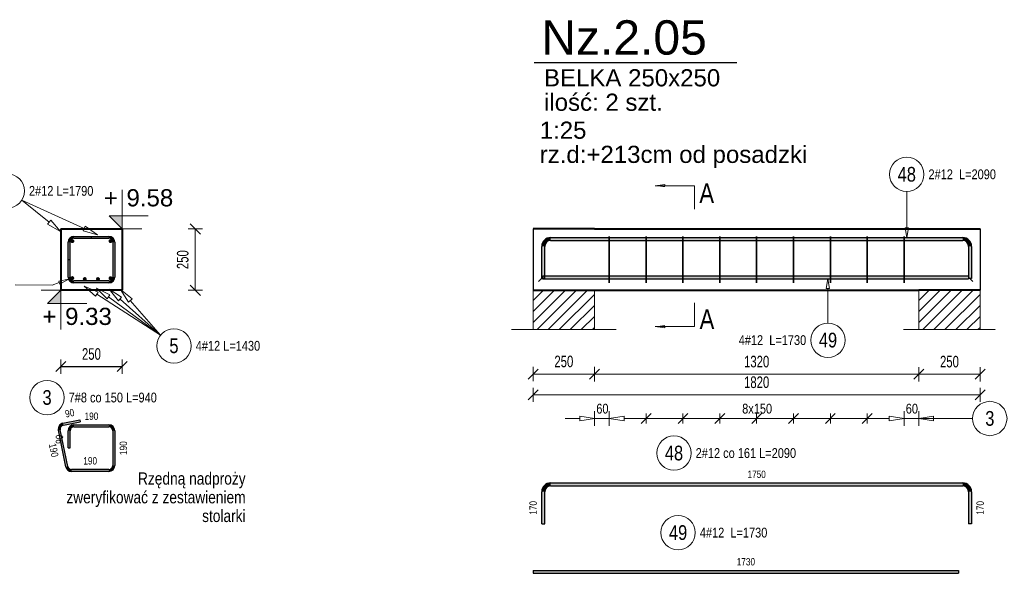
# Model space of a CAD drawing. Extents: x -1906120 to 89837, y -39133 to 303704.
# Tile 28 of 55: x 22008 to 26016, y -10115 to -7859. Entities that reach past the tile are written whole.
import ezdxf
from ezdxf.enums import TextEntityAlignment as Align

# ---------------------------------------------------------------- set-up
doc = ezdxf.new("R2010")
doc.units = 0
doc.header["$LTSCALE"] = 10
doc.header["$MEASUREMENT"] = 0
doc.linetypes.add('HIDDEN', pattern=[0.375, 0.25, -0.125])
for name, color, linetype in [('C_text', 1, 'Continuous'), ('RCAD_kształt pręta', 7, 'Continuous'), ('RCAD_opis kształtu pręta', 7, 'Continuous'), ('RCAD_opis rozkładu', 7, 'Continuous'), ('RCAD_pręt wyrzucony', 130, 'Continuous'), ('RCAD_pręty punktowe', 7, 'Continuous'), ('RCAD_rozkład pręta', 7, 'Continuous'), ('RCAD_symbole graficzne', 7, 'Continuous')]:
    doc.layers.add(name, color=color, linetype=linetype)
for name, color, linetype, lineweight in [('P-Linia1', 3, 'Continuous', 40), ('P-Linia3', 6, 'Continuous', 60), ('P-Linia4', 253, 'Continuous', 5), ('P-Opis', 1, 'Continuous', 18), ('P-Przerywana', 13, 'HIDDEN', 9), ('P-Wymiar', 254, 'Continuous', 9), ('RCAD_deskowanie', 3, 'Continuous', 40)]:
    doc.layers.add(name, color=color, linetype=linetype, lineweight=lineweight)
doc.styles.add('_Fd Opis', font='arial.ttf')
doc.styles.add('_Fdelita opis', font='arial.ttf')
doc.styles.add('ROMANS', font='arial.ttf', dxfattribs={"width": 0.7})
doc.styles.add('style1', font='arial.ttf', dxfattribs={"width": 0.8})
doc.dimstyles.new('A25', dxfattribs={"dimscale": 27, "dimtxt": 1.75, "dimasz": 0.06, "dimexe": 0, "dimexo": 0, "dimgap": 1, "dimtad": 1, "dimdec": 4, "dimrnd": 0.1, "dimdsep": 46, "dimtxsty": 'ROMANS', "dimblk": '[[[[[[[[', "dimcen": 2, "dimdle": 2, "dimse1": 1, "dimse2": 1, "dimclrd": 256, "dimclrt": 1, "dimadec": 0, "dimazin": 0, "dimtfac": 1, "dimtdec": 4, "dimtix": 1, "dimtmove": 2, "dimatfit": 3, "dimldrblk": '[[[[[[[[', "dimfxl": 0, "dimtvp": 0.6, "dimtolj": 1, "dimlwd": -1, "dimarcsym": 0})

# ---------------------------------------------------------------- blocks, each defined once
blk = doc.blocks.new('[[[[[[[[')
at = {"layer": 'P-Wymiar'}
for p, q in [((-12.7, -12.7), (12.7, 12.7)), ((0, 0), (-4.6, 0)), ((0, 18), (0, -18))]:
    blk.add_line(p, q, dxfattribs=at)
blk = doc.blocks.new('*D306')
at = {"layer": 'Defpoints', "color": 0, "transparency": 16777216}
for p in [(22424.8, -8712), (22435.8, -8962), (22722.8, -8962)]:
    blk.add_point(p, dxfattribs=at)
at = {"layer": 'P-Wymiar', "transparency": 16777216}
blk.add_line((22722.8, -8713.6), (22722.8, -8960.3), dxfattribs=at)
at = {"layer": 'P-Wymiar', "transparency": 16777216, "xscale": 1.62, "yscale": 1.62, "zscale": 1.62}
for p, rotation in [((22722.8, -8712), 90), ((22722.8, -8962), 270)]:
    blk.add_blockref('[[[[[[[[', p, dxfattribs=dict(at, rotation=rotation))
at = {"layer": 'P-Wymiar', "color": 1, "transparency": 16777216, "insert": (22671.7, -8837), "char_height": 47.25, "attachment_point": 5, "rotation": 90, "style": 'ROMANS'}
blk.add_mtext('\\A1;250', dxfattribs=at)
blk = doc.blocks.new('*D309')
at = {"transparency": 16777216}
blk.add_line((22176.4, -9272.9), (22423.2, -9272.9), dxfattribs=at)
at = {"layer": 'Defpoints', "color": 0, "transparency": 16777216}
for p in [(22174.8, -9094.5), (22424.8, -9094.5), (22424.8, -9272.9)]:
    blk.add_point(p, dxfattribs=at)
at = {"transparency": 16777216, "xscale": 1.62, "yscale": 1.62, "zscale": 1.62, "rotation": 180}
blk.add_blockref('[[[[[[[[', (22174.8, -9272.9), dxfattribs=at)
at = {"transparency": 16777216, "xscale": 1.62, "yscale": 1.62, "zscale": 1.62}
blk.add_blockref('[[[[[[[[', (22424.8, -9272.9), dxfattribs=at)
at = {"color": 1, "transparency": 16777216, "insert": (22299.8, -9221.8), "char_height": 47.25, "attachment_point": 5, "style": 'ROMANS'}
blk.add_mtext('\\A1;250', dxfattribs=at)
blk = doc.blocks.new('*D310')
at = {"layer": 'Defpoints', "color": 0, "transparency": 16777216}
for p in [(25668.2, -9082.6), (25918.2, -9082.6), (25918.2, -9303.9)]:
    blk.add_point(p, dxfattribs=at)
at = {"layer": 'P-Wymiar', "transparency": 16777216}
blk.add_line((25669.8, -9303.9), (25916.6, -9303.9), dxfattribs=at)
at = {"layer": 'P-Wymiar', "transparency": 16777216, "xscale": 1.62, "yscale": 1.62, "zscale": 1.62, "rotation": 180}
blk.add_blockref('[[[[[[[[', (25668.2, -9303.9), dxfattribs=at)
at = {"layer": 'P-Wymiar', "transparency": 16777216, "xscale": 1.62, "yscale": 1.62, "zscale": 1.62}
blk.add_blockref('[[[[[[[[', (25918.2, -9303.9), dxfattribs=at)
at = {"layer": 'P-Wymiar', "color": 1, "transparency": 16777216, "insert": (25793.2, -9252.8), "char_height": 47.25, "attachment_point": 5, "style": 'ROMANS'}
blk.add_mtext('\\A1;250', dxfattribs=at)
blk = doc.blocks.new('*D311')
at = {"layer": 'Defpoints', "color": 0, "transparency": 16777216}
for p in [(24098.2, -8857), (24348.2, -8857), (24098.2, -9303.2)]:
    blk.add_point(p, dxfattribs=at)
at = {"layer": 'P-Wymiar', "transparency": 16777216}
blk.add_line((24346.6, -9303.2), (24099.8, -9303.2), dxfattribs=at)
at = {"layer": 'P-Wymiar', "transparency": 16777216, "xscale": 1.62, "yscale": 1.62, "zscale": 1.62, "rotation": 180}
blk.add_blockref('[[[[[[[[', (24098.2, -9303.2), dxfattribs=at)
at = {"layer": 'P-Wymiar', "transparency": 16777216, "xscale": 1.62, "yscale": 1.62, "zscale": 1.62}
blk.add_blockref('[[[[[[[[', (24348.2, -9303.2), dxfattribs=at)
at = {"layer": 'P-Wymiar', "color": 1, "transparency": 16777216, "insert": (24223.2, -9252.1), "char_height": 47.25, "attachment_point": 5, "style": 'ROMANS'}
blk.add_mtext('\\A1;250', dxfattribs=at)
blk = doc.blocks.new('*D313')
at = {"layer": 'Defpoints', "color": 0, "transparency": 16777216}
for p in [(24348.2, -8915.7), (25668.2, -8915.7), (25668.2, -9303.9)]:
    blk.add_point(p, dxfattribs=at)
at = {"layer": 'P-Wymiar', "transparency": 16777216}
blk.add_line((24349.8, -9303.9), (25666.6, -9303.9), dxfattribs=at)
at = {"layer": 'P-Wymiar', "transparency": 16777216, "xscale": 1.62, "yscale": 1.62, "zscale": 1.62, "rotation": 180}
blk.add_blockref('[[[[[[[[', (24348.2, -9303.9), dxfattribs=at)
at = {"layer": 'P-Wymiar', "transparency": 16777216, "xscale": 1.62, "yscale": 1.62, "zscale": 1.62}
blk.add_blockref('[[[[[[[[', (25668.2, -9303.9), dxfattribs=at)
at = {"layer": 'P-Wymiar', "color": 1, "transparency": 16777216, "insert": (25008.2, -9252.7), "char_height": 47.25, "attachment_point": 5, "style": 'ROMANS'}
blk.add_mtext('\\A1;1320', dxfattribs=at)
blk = doc.blocks.new('*D314')
at = {"layer": 'Defpoints', "color": 0, "transparency": 16777216}
for p in [(24098.2, -8885.7), (25918.2, -8885.7), (24098.2, -9387.9)]:
    blk.add_point(p, dxfattribs=at)
at = {"layer": 'P-Wymiar', "transparency": 16777216}
blk.add_line((25916.6, -9387.9), (24099.8, -9387.9), dxfattribs=at)
at = {"layer": 'P-Wymiar', "transparency": 16777216, "xscale": 1.62, "yscale": 1.62, "zscale": 1.62, "rotation": 180}
blk.add_blockref('[[[[[[[[', (24098.2, -9387.9), dxfattribs=at)
at = {"layer": 'P-Wymiar', "transparency": 16777216, "xscale": 1.62, "yscale": 1.62, "zscale": 1.62}
blk.add_blockref('[[[[[[[[', (25918.2, -9387.9), dxfattribs=at)
at = {"layer": 'P-Wymiar', "color": 1, "transparency": 16777216, "insert": (25008.2, -9336.8), "char_height": 47.25, "attachment_point": 5, "style": 'ROMANS'}
blk.add_mtext('\\A1;1820', dxfattribs=at)

msp = doc.modelspace()

# ---------------------------------------------------------------- hatches: boundary and pattern name
h = msp.add_hatch(color=1)
edge = h.paths.add_edge_path(flags=0)
edge.add_arc((22221.93603, -8912.09098), 8, 0, 360, ccw=False)
h = msp.add_hatch(color=1)
edge = h.paths.add_edge_path(flags=0)
edge.add_arc((22272.4991, -8915.96697), 8, 0, 360, ccw=False)
h = msp.add_hatch(color=1)
edge = h.paths.add_edge_path(flags=0)
edge.add_arc((22326.4991, -8915.96697), 8, 0, 360, ccw=False)
h = msp.add_hatch(color=1)
edge = h.paths.add_edge_path(flags=0)
edge.add_arc((22377.39382, -8912.48411), 8, 0, 360, ccw=False)
at = {"layer": 'P-Linia4'}
h = msp.add_hatch(dxfattribs=at)
h.set_pattern_fill('ANSI31', color=256, scale=10, style=0)
h.set_pattern_definition([(45, (-17098.16, -17152.59), (-22.45064, 22.45064), [])])
h.paths.add_polyline_path([(24098.22408, -9121.85739), (24098.22408, -8961.85739), (24347.56569, -8961.67005), (24347.56569, -9121.67005)])
h = msp.add_hatch(dxfattribs=at)
h.set_pattern_fill('ANSI31', color=256, scale=10, style=0)
h.set_pattern_definition([(45, (-15528.16, -17152.59), (-22.45064, 22.45064), [])])
h.paths.add_polyline_path([(25668.22408, -9121.85739), (25668.22408, -8961.85739), (25917.56569, -8961.67005), (25917.56569, -9121.67005)])
at = {"layer": 'RCAD_kształt pręta'}
h = msp.add_hatch(color=4, dxfattribs=at)
edge = h.paths.add_edge_path(flags=0)
edge.add_line((22228.79114, -8741.96697), (22228.79114, -8749.96697))
edge.add_arc((22228.79114, -8765.96697), 16, 90, 180)
edge.add_line((22212.79114, -8765.96697), (22204.79114, -8765.96697))
edge.add_arc((22228.79114, -8765.96697), 24, 450, 540, ccw=False)
h = msp.add_hatch(color=4, dxfattribs=at)
edge = h.paths.add_edge_path(flags=0)
edge.add_line((22228.79114, -8741.96697), (22228.79114, -8749.96697))
edge.add_arc((22228.79114, -8765.96697), 16, 90, 180)
edge.add_line((22212.79114, -8765.96697), (22204.79114, -8765.96697))
edge.add_arc((22228.79114, -8765.96697), 24, 450, 540, ccw=False)
for points in [[(22212.79114, -8835.96697), (22204.79114, -8835.96697), (22204.79114, -8765.96697), (22212.79114, -8765.96697)], [(22212.79114, -8907.96697), (22204.79114, -8907.96697), (22204.79114, -8765.96697), (22212.79114, -8765.96697)], [(22228.79114, -8749.96697), (22228.79114, -8741.96697), (22370.79114, -8741.96697), (22370.79114, -8749.96697)], [(22228.79114, -8749.96697), (22228.79114, -8741.96697), (22298.79114, -8741.96697), (22298.79114, -8749.96697)], [(22386.79114, -8765.96697), (22394.79114, -8765.96697), (22394.79114, -8907.96697), (22386.79114, -8907.96697)], [(24169.22408, -8758.96697), (24169.22408, -8746.96697), (25847.22408, -8746.96697), (25847.22408, -8758.96697)], [(24145.22408, -8914.2402), (24133.22408, -8914.2402), (24133.22408, -8782.96697), (24145.22408, -8782.96697)], [(25871.22408, -8782.96697), (25883.22408, -8782.96697), (25883.22408, -8914.2402), (25871.22408, -8914.2402)], [(22370.79114, -8923.96697), (22370.79114, -8931.96697), (22228.79114, -8931.96697), (22228.79114, -8923.96697)], [(24138.18351, -8914.54406), (24138.18351, -8902.54406), (25870.46191, -8902.54406), (25870.46191, -8914.54406)]]:
    msp.add_hatch(color=4, dxfattribs=at).paths.add_polyline_path(points, flags=0)
h = msp.add_hatch(color=4, dxfattribs=at)
edge = h.paths.add_edge_path(flags=0)
edge.add_line((22394.79114, -8765.96697), (22386.79114, -8765.96697))
edge.add_arc((22370.79114, -8765.96697), 16, 0, 90)
edge.add_line((22370.79114, -8749.96697), (22370.79114, -8741.96697))
edge.add_arc((22370.79114, -8765.96697), 24, 360, 450, ccw=False)
h = msp.add_hatch(color=4, dxfattribs=at)
edge = h.paths.add_edge_path(flags=0)
edge.add_line((24169.22408, -8746.96697), (24169.22408, -8758.96697))
edge.add_arc((24169.22408, -8782.96697), 24, 90, 180)
edge.add_line((24145.22408, -8782.96697), (24133.22408, -8782.96697))
edge.add_arc((24169.22408, -8782.96697), 36, 450, 540, ccw=False)
h = msp.add_hatch(color=4, dxfattribs=at)
edge = h.paths.add_edge_path(flags=0)
edge.add_line((25883.22408, -8782.96697), (25871.22408, -8782.96697))
edge.add_arc((25847.22408, -8782.96697), 24, 0, 90)
edge.add_line((25847.22408, -8758.96697), (25847.22408, -8746.96697))
edge.add_arc((25847.22408, -8782.96697), 36, 360, 450, ccw=False)
h = msp.add_hatch(color=4, dxfattribs=at)
edge = h.paths.add_edge_path(flags=0)
edge.add_line((22204.79114, -8907.96697), (22212.79114, -8907.96697))
edge.add_arc((22228.79114, -8907.96697), 16, 180, 270)
edge.add_line((22228.79114, -8923.96697), (22228.79114, -8931.96697))
edge.add_arc((22228.79114, -8907.96697), 24, 540, 630, ccw=False)
h = msp.add_hatch(color=4, dxfattribs=at)
edge = h.paths.add_edge_path(flags=0)
edge.add_line((22370.79114, -8931.96697), (22370.79114, -8923.96697))
edge.add_arc((22370.79114, -8907.96697), 16, -90, 0)
edge.add_line((22386.79114, -8907.96697), (22394.79114, -8907.96697))
edge.add_arc((22370.79114, -8907.96697), 24, 270, 360, ccw=False)
at = {"layer": 'RCAD_pręt wyrzucony'}
for points in [[(22185.59684, -9511.65072), (22184.00748, -9503.81019), (22252.61214, -9489.90333), (22254.2015, -9497.74386)], [(22203.26203, -9679.33169), (22195.4215, -9680.92104), (22165.25395, -9532.09985), (22173.09448, -9530.51049)], [(22212.79114, -9604.15298), (22204.79114, -9604.15298), (22204.79114, -9534.15298), (22212.79114, -9534.15298)], [(22228.79114, -9518.15298), (22228.79114, -9510.15298), (22370.79114, -9510.15298), (22370.79114, -9518.15298)], [(22386.79114, -9534.15298), (22394.79114, -9534.15298), (22394.79114, -9676.15298), (22386.79114, -9676.15298)], [(22370.79114, -9692.15298), (22370.79114, -9700.15298), (22218.94309, -9700.15298), (22218.94309, -9692.15298)], [(24169.22408, -9758.96932), (24169.22408, -9746.96932), (25847.22408, -9746.96932), (25847.22408, -9758.96932)], [(24145.22408, -9914.24256), (24133.22408, -9914.24256), (24133.22408, -9782.96932), (24145.22408, -9782.96932)], [(25871.22408, -9782.96932), (25883.22408, -9782.96932), (25883.22408, -9914.24256), (25871.22408, -9914.24256)], [(24098.22408, -10115.39418), (24098.22408, -10103.39418), (25830.50248, -10103.39418), (25830.50248, -10115.39418)]]:
    msp.add_hatch(color=4, dxfattribs=at).paths.add_polyline_path(points, flags=0)
h = msp.add_hatch(color=4, dxfattribs=at)
edge = h.paths.add_edge_path(flags=0)
edge.add_line((22184.00748, -9503.81019), (22185.59684, -9511.65072))
edge.add_arc((22188.77555, -9527.33178), 16, 101.4591559, 191.4591559)
edge.add_line((22173.09448, -9530.51049), (22165.25395, -9532.09985))
edge.add_arc((22188.77555, -9527.33178), 24, 461.4591559, 551.4591559, ccw=False)
h = msp.add_hatch(color=4, dxfattribs=at)
edge = h.paths.add_edge_path(flags=0)
edge.add_line((22228.79114, -9510.15298), (22228.79114, -9518.15298))
edge.add_arc((22228.79114, -9534.15298), 16, 90, 180)
edge.add_line((22212.79114, -9534.15298), (22204.79114, -9534.15298))
edge.add_arc((22228.79114, -9534.15298), 24, 450, 540, ccw=False)
h = msp.add_hatch(color=4, dxfattribs=at)
edge = h.paths.add_edge_path(flags=0)
edge.add_line((22394.79114, -9534.15298), (22386.79114, -9534.15298))
edge.add_arc((22370.79114, -9534.15298), 16, 0, 90)
edge.add_line((22370.79114, -9518.15298), (22370.79114, -9510.15298))
edge.add_arc((22370.79114, -9534.15298), 24, 360, 450, ccw=False)
h = msp.add_hatch(color=4, dxfattribs=at)
edge = h.paths.add_edge_path(flags=0)
edge.add_line((22195.4215, -9680.92104), (22203.26203, -9679.33169))
edge.add_arc((22218.94309, -9676.15298), 16, -168.5408441, -90)
edge.add_line((22218.94309, -9692.15298), (22218.94309, -9700.15298))
edge.add_arc((22218.94309, -9676.15298), 24, 191.4591559, 270, ccw=False)
h = msp.add_hatch(color=4, dxfattribs=at)
edge = h.paths.add_edge_path(flags=0)
edge.add_line((22370.79114, -9700.15298), (22370.79114, -9692.15298))
edge.add_arc((22370.79114, -9676.15298), 16, -90, 0)
edge.add_line((22386.79114, -9676.15298), (22394.79114, -9676.15298))
edge.add_arc((22370.79114, -9676.15298), 24, 270, 360, ccw=False)
h = msp.add_hatch(color=4, dxfattribs=at)
edge = h.paths.add_edge_path(flags=0)
edge.add_line((24169.22408, -9746.96932), (24169.22408, -9758.96932))
edge.add_arc((24169.22408, -9782.96932), 24, 90, 180)
edge.add_line((24145.22408, -9782.96932), (24133.22408, -9782.96932))
edge.add_arc((24169.22408, -9782.96932), 36, 450, 540, ccw=False)
h = msp.add_hatch(color=4, dxfattribs=at)
edge = h.paths.add_edge_path(flags=0)
edge.add_line((25883.22408, -9782.96932), (25871.22408, -9782.96932))
edge.add_arc((25847.22408, -9782.96932), 24, 0, 90)
edge.add_line((25847.22408, -9758.96932), (25847.22408, -9746.96932))
edge.add_arc((25847.22408, -9782.96932), 36, 360, 450, ccw=False)
at = {"layer": 'RCAD_pręty punktowe'}
h = msp.add_hatch(color=1, dxfattribs=at)
edge = h.paths.add_edge_path(flags=0)
edge.add_arc((22222.18845, -8761.44983), 8, 0, 360, ccw=False)
h = msp.add_hatch(color=1, dxfattribs=at)
edge = h.paths.add_edge_path(flags=0)
edge.add_arc((22377.39382, -8761.44983), 8, 0, 360, ccw=False)
at = {"layer": 'RCAD_symbole graficzne', "linetype": 'Continuous', "lineweight": 0}
for points in [[(24594.78416, -8535.81157), (24634.78416, -8535.81157), (24634.78416, -8541.51344)], [(24594.78416, -9109.44476), (24634.78416, -9109.44476), (24634.78416, -9103.7429)]]:
    msp.add_hatch(color=7, dxfattribs=at).paths.add_polyline_path(points, flags=0)
at = {"layer": 'RCAD_symbole graficzne'}
for points in [[(22371.45781, -8658.63364), (22424.79114, -8711.96697), (22424.79114, -8658.63364)], [(22121.45781, -9015.3003), (22174.79114, -8961.96697), (22174.79114, -9015.3003)]]:
    msp.add_hatch(color=1, dxfattribs=at).paths.add_polyline_path(points, flags=0)

# ---------------------------------------------------------------- linework, layer by layer
at = {"layer": 'C_text'}
for points in [[(24098.22408, -8711.96697), (24098.22408, -8961.96697)], [(25918.22408, -8711.96697), (25918.22408, -8961.96697)]]:
    msp.add_lwpolyline(points, dxfattribs=at)
at = {"layer": 'P-Linia1'}
msp.add_lwpolyline([(25618.22408, -8711.96697), (25918.22408, -8711.96697)], dxfattribs=at)
at = {"layer": 'P-Linia3', "color": 6, "linetype": 'Continuous', "lineweight": 30}
msp.add_line((24102.02222, -8033.55558), (24927.64745, -8033.55558), dxfattribs=at)
at = {"layer": 'P-Linia4'}
for points in [[(24098.22408, -8961.96697), (24098.22408, -9121.98269)], [(24348.22408, -8961.96697), (24348.22408, -9121.98269)], [(25668.22408, -9121.96697), (25668.22408, -8961.96697)], [(25918.22408, -9121.96697), (25918.22408, -8961.96697)]]:
    msp.add_lwpolyline(points, dxfattribs=at)
at = {"layer": 'P-Przerywana'}
for points in [[(24010.54846, -9121.98269), (24435.89969, -9121.98269)], [(25605.54846, -9121.98269), (25980.89969, -9121.98269)]]:
    msp.add_lwpolyline(points, dxfattribs=at)
at = {"layer": 'RCAD_deskowanie'}
for points in [[(22174.79114, -8711.96697), (22424.79114, -8711.96697)], [(22174.79114, -8711.96697), (22174.79114, -8961.96697)], [(22424.79114, -8711.96697), (22424.79114, -8961.96697)], [(24348.22408, -8711.96697), (24098.22408, -8711.96697)], [(24348.22408, -8711.96697), (25618.22408, -8711.96697)], [(22424.79114, -8961.96697), (22174.79114, -8961.96697)], [(24098.22408, -8961.96697), (24348.22408, -8961.96697)], [(24348.22408, -8961.96697), (25668.22408, -8961.96697)], [(25918.22408, -8961.96697), (25668.22408, -8961.96697)]]:
    msp.add_lwpolyline(points, dxfattribs=at)
at = {"layer": 'RCAD_kształt pręta', "color": 4}
for p, q in [((22204.79114, -8835.96697), (22204.79114, -8765.96697)), ((22204.79114, -8907.96697), (22204.79114, -8765.96697)), ((22212.79114, -8835.96697), (22212.79114, -8765.96697)), ((22212.79114, -8907.96697), (22212.79114, -8765.96697)), ((22228.79114, -8741.96697), (22370.79114, -8741.96697)), ((22228.79114, -8741.96697), (22298.79114, -8741.96697)), ((22228.79114, -8749.96697), (22370.79114, -8749.96697)), ((22228.79114, -8749.96697), (22298.79114, -8749.96697)), ((22298.79114, -8741.96697), (22298.79114, -8749.96697)), ((22386.79114, -8765.96697), (22386.79114, -8907.96697)), ((22394.79114, -8765.96697), (22394.79114, -8907.96697)), ((24169.22408, -8746.96697), (25847.22408, -8746.96697)), ((24169.22408, -8758.96697), (25847.22408, -8758.96697)), ((24133.22408, -8914.2402), (24133.22408, -8782.96697)), ((24145.22408, -8914.2402), (24145.22408, -8782.96697)), ((25871.22408, -8782.96697), (25871.22408, -8914.2402)), ((25883.22408, -8782.96697), (25883.22408, -8914.2402)), ((22204.79114, -8835.96697), (22212.79114, -8835.96697)), ((22370.79114, -8923.96697), (22228.79114, -8923.96697)), ((22370.79114, -8931.96697), (22228.79114, -8931.96697)), ((24133.22408, -8914.2402), (24145.22408, -8914.2402)), ((24138.18351, -8902.54406), (25870.46191, -8902.54406)), ((24138.18351, -8902.54406), (24138.18351, -8914.54406)), ((24138.18351, -8914.54406), (25870.46191, -8914.54406)), ((25870.46191, -8902.54406), (25870.46191, -8914.54406)), ((25883.22408, -8914.2402), (25871.22408, -8914.2402))]:
    msp.add_line(p, q, dxfattribs=at)
at = {"layer": 'RCAD_kształt pręta', "color": 2, "lineweight": 5}
for p, q in [((24138.18351, -8908.54406), (24120.68351, -8926.04406)), ((25870.46191, -8908.54406), (25887.96191, -8926.04406))]:
    msp.add_line(p, q, dxfattribs=at)
at = {"layer": 'RCAD_kształt pręta', "color": 4}
for centre, radius, start, end in [((22228.79114, -8765.96697), 24, 90, 180), ((22228.79114, -8765.96697), 24, 90, 180), ((22228.79114, -8765.96697), 16, 90, 180), ((22228.79114, -8765.96697), 16, 90, 180), ((22370.79114, -8765.96697), 24, 360, 90), ((22370.79114, -8765.96697), 16, 360, 90), ((24169.22408, -8782.96697), 36, 90, 180), ((24169.22408, -8782.96697), 24, 90, 180), ((25847.22408, -8782.96697), 36, 360, 90), ((25847.22408, -8782.96697), 24, 360, 90), ((22228.79114, -8907.96697), 24, 180, 270), ((22228.79114, -8907.96697), 16, 180, 270), ((22370.79114, -8907.96697), 16, 270, 0), ((22370.79114, -8907.96697), 24, 270, 360)]:
    msp.add_arc(centre, radius, start, end, dxfattribs=at)
at = {"layer": 'RCAD_opis kształtu pręta', "color": 8, "lineweight": 0}
for p, q in [((25619.44506, -8559.39009), (25619.44506, -8706.96697)), ((25619.44506, -8746.96697), (25612.7784, -8706.96697)), ((25626.11173, -8706.96697), (25612.7784, -8706.96697)), ((25626.11173, -8706.96697), (25619.44506, -8746.96697)), ((22139.79114, -8941.57342), (22168.91742, -8930.57532)), ((22166.56238, -8924.33847), (22206.33849, -8916.4451)), ((22166.56238, -8924.33847), (22171.27245, -8936.81217)), ((22206.33849, -8916.4451), (22171.27245, -8936.81217)), ((25291.87644, -8954.54406), (25298.5431, -8914.54406)), ((25298.5431, -8914.54406), (25305.20977, -8954.54406)), ((22139.79114, -8941.57342), (21989.63305, -8940.10818)), ((25291.87644, -8954.54406), (25305.20977, -8954.54406)), ((25298.5431, -9095.21508), (25298.5431, -8954.54406))]:
    msp.add_line(p, q, dxfattribs=at)
for centre in [(25619.44506, -8489.39009), (25298.5431, -9165.21508)]:
    msp.add_circle(centre, 70, dxfattribs=at)
at = {"layer": 'RCAD_opis rozkładu', "color": 8, "lineweight": 0}
for p, q in [((22016.61805, -8593.90261), (22127.56791, -8684.44827)), ((22016.61805, -8593.90261), (22269.9916, -8710.24595)), ((22133.8906, -8676.70078), (22121.24522, -8692.19576)), ((22174.05285, -8722.38441), (22121.24522, -8692.19576)), ((22133.8906, -8676.70078), (22174.05285, -8722.38441)), ((22274.16448, -8701.15821), (22265.81871, -8719.33369)), ((22324.51805, -8735.28325), (22265.81871, -8719.33369)), ((22274.16448, -8701.15821), (22324.51805, -8735.28325)), ((22315.88639, -8986.25455), (22270.75062, -8945.47757)), ((22270.75062, -8945.47757), (22326.67159, -8969.41176)), ((22315.88639, -8986.25455), (22326.67159, -8969.41176)), ((22363.36936, -8996.97708), (22320.89027, -8953.43943)), ((22320.89027, -8953.43943), (22375.19351, -8980.84669)), ((22581.37758, -9144.38596), (22321.27899, -8977.83315)), ((22409.57128, -9005.13929), (22371.35586, -8957.81507)), ((22371.35586, -8957.81507), (22422.85398, -8990.18704)), ((22450.63597, -9010.43623), (22418.59983, -8958.72853)), ((22418.59983, -8958.72853), (22465.67435, -8997.25112)), ((22363.36936, -8996.97708), (22375.19351, -8980.84669)), ((22581.37758, -9144.38596), (22369.28143, -8988.91188)), ((22409.57128, -9005.13929), (22422.85398, -8990.18704)), ((22581.37758, -9144.38596), (22416.21263, -8997.66317)), ((22450.63597, -9010.43623), (22465.67435, -8997.25112)), ((22581.37758, -9144.38596), (22458.15516, -9003.84367)), ((24348.22408, -9514.36545), (24348.22408, -9454.36545)), ((24408.22408, -9514.36545), (24408.22408, -9454.36545)), ((25608.22408, -9514.36545), (25608.22408, -9454.36545)), ((25668.22408, -9514.36545), (25668.22408, -9454.36545)), ((24228.22408, -9484.36545), (24288.22408, -9484.36545)), ((24288.22408, -9474.36545), (24348.22408, -9484.36545)), ((24288.22408, -9474.36545), (24288.22408, -9494.36545)), ((24348.22408, -9484.36545), (24288.22408, -9494.36545)), ((24408.22408, -9484.36545), (24348.22408, -9484.36545)), ((24408.22408, -9484.36545), (24468.22408, -9474.36545)), ((24468.22408, -9494.36545), (24408.22408, -9484.36545)), ((24468.22408, -9494.36545), (24468.22408, -9474.36545)), ((24558.22408, -9484.36545), (24468.22408, -9484.36545)), ((24578.22408, -9464.36545), (24538.22408, -9504.36545)), ((24558.22408, -9504.36545), (24558.22408, -9464.36545)), ((24708.22408, -9484.36545), (24558.22408, -9484.36545)), ((24728.22408, -9464.36545), (24688.22408, -9504.36545)), ((24708.22408, -9504.36545), (24708.22408, -9464.36545)), ((24858.22408, -9484.36545), (24708.22408, -9484.36545)), ((24878.22408, -9464.36545), (24838.22408, -9504.36545)), ((24858.22408, -9504.36545), (24858.22408, -9464.36545)), ((24933.22408, -9484.36545), (24858.22408, -9484.36545)), ((24933.22408, -9484.36545), (25008.22408, -9484.36545)), ((24988.22408, -9504.36545), (25028.22408, -9464.36545)), ((25008.22408, -9504.36545), (25008.22408, -9464.36545)), ((25008.22408, -9484.36545), (25158.22408, -9484.36545)), ((25138.22408, -9504.36545), (25178.22408, -9464.36545)), ((25158.22408, -9504.36545), (25158.22408, -9464.36545)), ((25158.22408, -9484.36545), (25308.22408, -9484.36545)), ((25288.22408, -9504.36545), (25328.22408, -9464.36545)), ((25308.22408, -9504.36545), (25308.22408, -9464.36545)), ((25308.22408, -9484.36545), (25458.22408, -9484.36545)), ((25438.22408, -9504.36545), (25478.22408, -9464.36545)), ((25458.22408, -9504.36545), (25458.22408, -9464.36545)), ((25458.22408, -9484.36545), (25548.22408, -9484.36545)), ((25548.22408, -9474.36545), (25608.22408, -9484.36545)), ((25548.22408, -9474.36545), (25548.22408, -9494.36545)), ((25608.22408, -9484.36545), (25548.22408, -9494.36545)), ((25608.22408, -9484.36545), (25668.22408, -9484.36545)), ((25668.22408, -9484.36545), (25728.22408, -9474.36545)), ((25887.47471, -9484.36545), (25668.22408, -9484.36545)), ((25728.22408, -9494.36545), (25668.22408, -9484.36545)), ((25728.22408, -9494.36545), (25728.22408, -9474.36545)), ((25788.22408, -9484.36545), (25728.22408, -9484.36545))]:
    msp.add_line(p, q, dxfattribs=at)
for centre in [(21957.21626, -8556.86981), (22635.83206, -9188.3713), (25957.47471, -9484.36545)]:
    msp.add_circle(centre, 70, dxfattribs=at)
at = {"layer": 'RCAD_pręt wyrzucony', "color": 4}
for p, q in [((22184.00748, -9503.81019), (22252.61214, -9489.90333)), ((22185.59684, -9511.65072), (22254.2015, -9497.74386)), ((22252.61214, -9489.90333), (22254.2015, -9497.74386)), ((22195.4215, -9680.92104), (22165.25395, -9532.09985)), ((22203.26203, -9679.33169), (22173.09448, -9530.51049)), ((22204.79114, -9604.15298), (22204.79114, -9534.15298)), ((22212.79114, -9604.15298), (22212.79114, -9534.15298)), ((22228.79114, -9510.15298), (22370.79114, -9510.15298)), ((22228.79114, -9518.15298), (22370.79114, -9518.15298)), ((22386.79114, -9534.15298), (22386.79114, -9676.15298)), ((22394.79114, -9534.15298), (22394.79114, -9676.15298)), ((22204.79114, -9604.15298), (22212.79114, -9604.15298)), ((22370.79114, -9692.15298), (22218.94309, -9692.15298)), ((22370.79114, -9700.15298), (22218.94309, -9700.15298)), ((24169.22408, -9746.96932), (25847.22408, -9746.96932)), ((24169.22408, -9758.96932), (25847.22408, -9758.96932)), ((24133.22408, -9914.24256), (24133.22408, -9782.96932)), ((24145.22408, -9914.24256), (24145.22408, -9782.96932)), ((25871.22408, -9782.96932), (25871.22408, -9914.24256)), ((25883.22408, -9782.96932), (25883.22408, -9914.24256)), ((24133.22408, -9914.24256), (24145.22408, -9914.24256)), ((25883.22408, -9914.24256), (25871.22408, -9914.24256)), ((24098.22408, -10103.39418), (25830.50248, -10103.39418)), ((24098.22408, -10103.39418), (24098.22408, -10115.39418)), ((24098.22408, -10115.39418), (25830.50248, -10115.39418)), ((25830.50248, -10103.39418), (25830.50248, -10115.39418))]:
    msp.add_line(p, q, dxfattribs=at)
at = {"layer": 'RCAD_pręt wyrzucony', "color": 8, "lineweight": 0}
for centre in [(22119.0889, -9399.05385), (24671.59269, -9625.4907), (24688.30019, -9949.65756)]:
    msp.add_circle(centre, 70, dxfattribs=at)
at = {"layer": 'RCAD_pręt wyrzucony', "color": 4}
for centre, radius, start, end in [((22188.77555, -9527.33178), 24, 101.4591559, 191.4591559), ((22188.77555, -9527.33178), 16, 101.4591559, 191.4591559), ((22228.79114, -9534.15298), 24, 90, 180), ((22228.79114, -9534.15298), 16, 90, 180), ((22370.79114, -9534.15298), 24, 360, 90), ((22370.79114, -9534.15298), 16, 360, 90), ((22218.94309, -9676.15298), 24, 191.4591559, 270), ((22218.94309, -9676.15298), 16, 191.4591559, 270), ((22370.79114, -9676.15298), 16, 270, 0), ((22370.79114, -9676.15298), 24, 270, 360), ((24169.22408, -9782.96932), 36, 90, 180), ((24169.22408, -9782.96932), 24, 90, 180), ((25847.22408, -9782.96932), 36, 360, 90), ((25847.22408, -9782.96932), 24, 360, 90)]:
    msp.add_arc(centre, radius, start, end, dxfattribs=at)
at = {"layer": 'RCAD_rozkład pręta', "color": 7, "linetype": 'ByBlock', "lineweight": 35}
for p, q in [((24408.22408, -8931.96697), (24408.22408, -8741.96697)), ((24558.22408, -8931.96697), (24558.22408, -8741.96697)), ((24708.22408, -8931.96697), (24708.22408, -8741.96697)), ((24858.22408, -8931.96697), (24858.22408, -8741.96697)), ((25008.22408, -8931.96697), (25008.22408, -8741.96697)), ((25158.22408, -8931.96697), (25158.22408, -8741.96697)), ((25308.22408, -8931.96697), (25308.22408, -8741.96697)), ((25458.22408, -8931.96697), (25458.22408, -8741.96697)), ((25608.22408, -8931.96697), (25608.22408, -8741.96697))]:
    msp.add_line(p, q, dxfattribs=at)
at = {"layer": 'RCAD_symbole graficzne', "color": 7, "linetype": 'Continuous', "lineweight": 0}
for p, q in [((24594.78416, -8535.81157), (24634.78416, -8530.10971)), ((24594.78416, -8535.81157), (24754.78416, -8535.81157)), ((24634.78416, -8535.81157), (24634.78416, -8530.10971)), ((24754.78416, -8535.81157), (24754.78416, -8631.81157)), ((24754.78416, -9109.44476), (24754.78416, -9013.44476)), ((24594.78416, -9109.44476), (24634.78416, -9115.14662)), ((24594.78416, -9109.44476), (24754.78416, -9109.44476)), ((24634.78416, -9109.44476), (24634.78416, -9115.14662))]:
    msp.add_line(p, q, dxfattribs=at)
at = {"layer": 'RCAD_symbole graficzne', "color": 1, "lineweight": 0}
for p, q in [((22424.79114, -8711.96697), (22424.79114, -8551.96697)), ((22531.45781, -8658.63364), (22371.45781, -8658.63364)), ((22371.45781, -8658.63364), (22424.79114, -8711.96697)), ((22504.79114, -8711.96697), (22344.79114, -8711.96697)), ((22254.79114, -8961.96697), (22094.79114, -8961.96697)), ((22121.45781, -9015.3003), (22174.79114, -8961.96697)), ((22174.79114, -8961.96697), (22174.79114, -9121.96697)), ((22281.45781, -9015.3003), (22121.45781, -9015.3003))]:
    msp.add_line(p, q, dxfattribs=at)

# ---------------------------------------------------------------- texts
at = {"layer": 'P-Linia1', "color": 3, "lineweight": 30, "style": '_Fdelita opis'}
for s, p in [('BELKA 250x250', (24142.28456, -8130.74013)), ('1:25', (24124.88174, -8344.2946)), ('rz.d:+213cm od posadzki', (24124.88174, -8442.74787))]:
    msp.add_text(s, height=70, dxfattribs=at).set_placement(p)
at = {"layer": 'P-Linia1', "color": 1, "lineweight": 30, "style": '_Fdelita opis'}
msp.add_text('ilość: 2 szt.', height=70, dxfattribs=at).set_placement((24142.3581, -8230.27627))
at = {"layer": 'P-Linia3', "color": 6, "lineweight": 30, "style": '_Fdelita opis'}
msp.add_text('Nz.2.05', height=140, dxfattribs=at).set_placement((24131.49145, -8001.37035))
at = {"layer": 'P-Opis', "insert": (22927.50561, -9703.93075), "char_height": 50, "attachment_point": 3, "line_spacing_factor": 0.914286, "style": '_Fd Opis'}
msp.add_mtext('{\\W0.8;Rzędną nadproży \\Pzweryfikować z zestawieniem \\Pstolarki}', dxfattribs=at)
at = {"layer": 'RCAD_opis kształtu pręta', "color": 1, "attachment_point": 5, "style": 'style1'}
for s, insert, char_height in [('48', (25619.44506, -8489.39009), 60), ('2#12  L=2090', (25845.07399, -8489.39009), 40), ('4#12  L=1730', (25072.5431, -9165.21508), 40), ('49', (25298.5431, -9165.21508), 60)]:
    msp.add_mtext(s, dxfattribs=dict(at, insert=insert, char_height=char_height))
at = {"layer": 'RCAD_opis rozkładu', "color": 2, "char_height": 40, "style": 'style1'}
for s, insert, attachment_point in [('2#12 L=1790', (22176.63509, -8556.86981), 5), ('4#12 L=1430', (22855.62196, -9188.3713), 5), ('60', (24355.27183, -9464.78837), 7), ('8x150', (24949.29911, -9464.78837), 7), ('60', (25615.27183, -9464.78837), 7)]:
    msp.add_mtext(s, dxfattribs=dict(at, insert=insert, attachment_point=attachment_point))
at = {"layer": 'RCAD_opis rozkładu', "color": 1, "char_height": 60, "attachment_point": 5, "style": 'style1'}
for s, insert in [('5', (22635.83206, -9188.3713)), ('3', (25957.47471, -9484.36545))]:
    msp.add_mtext(s, dxfattribs=dict(at, insert=insert))
at = {"layer": 'RCAD_pręt wyrzucony', "color": 1, "attachment_point": 5, "style": 'style1'}
for s, insert, char_height in [('3', (22119.0889, -9399.05385), 60), ('190', (22299.79114, -9475.15298), 30), ('48', (24671.59269, -9625.4907), 60), ('190', (22294.86712, -9657.15298), 30), ('49', (24688.30019, -9949.65756), 60), ('1730', (24964.36328, -10068.39418), 30)]:
    msp.add_mtext(s, dxfattribs=dict(at, insert=insert, char_height=char_height))
at = {"layer": 'RCAD_pręt wyrzucony', "color": 2, "char_height": 40, "attachment_point": 5, "style": 'style1'}
for s, insert in [('7#8 co 150 L=940', (22386.5623, -9399.05385)), ('2#12 co 161 L=2090', (24964.33212, -9625.4907)), ('4#12  L=1730', (24914.30019, -9949.65756))]:
    msp.add_mtext(s, dxfattribs=dict(at, insert=insert))
at = {"layer": 'RCAD_pręt wyrzucony', "color": 1, "char_height": 30, "attachment_point": 5, "style": 'style1'}
for s, insert, rotation in [('90', (22211.35639, -9462.55443), 11.4591559), ('90', (22169.79114, -9569.15298), 90), ('190', (22429.79114, -9605.15298), 90), ('190', (22146.03539, -9613.46387), 281.4591559), ('1750', (25008.22408, -9711.96932), 360), ('170', (24098.22408, -9848.60594), 90), ('170', (25918.22408, -9848.60594), 90)]:
    msp.add_mtext(s, dxfattribs=dict(at, insert=insert, rotation=rotation))
at = {"layer": 'RCAD_symbole graficzne', "color": 2, "style": 'style1'}
msp.add_text('+', height=70, dxfattribs=at).set_placement((22407.01336, -8640.85586), align=Align.BOTTOM_RIGHT)
msp.add_text('9.58 ', height=70, dxfattribs=at).set_placement((22442.56892, -8640.85586), align=Align.BOTTOM_LEFT)
msp.add_text('+', height=70, dxfattribs=at).set_placement((22157.01336, -9033.07808), align=Align.TOP_RIGHT)
msp.add_text('9.33 ', height=70, dxfattribs=at).set_placement((22192.56892, -9033.07808), align=Align.TOP_LEFT)
at = {"layer": 'RCAD_symbole graficzne', "color": 73, "char_height": 80, "attachment_point": 5, "style": 'style1'}
for insert in [(24804.81956, -8565.81157), (24805.89988, -9079.44476)]:
    msp.add_mtext('A', dxfattribs=dict(at, insert=insert))

# ---------------------------------------------------------------- dimensions: what is measured, and where the dimension line sits
dim = msp.add_linear_dim(base=(22424.79114, -9272.8993), p1=(22174.79114, -9094.49296), p2=(22424.79114, -9094.49296), dimstyle='A25', override={"dimfxl": 0.18, "dimfxlon": 1})
dim.commit()
dim.dimension.update_dxf_attribs({"geometry": '*D309', "text_midpoint": (22299.79114, -9221.77472)})
at = {"layer": 'P-Wymiar'}
dim = msp.add_linear_dim(base=(22722.80994, -8961.96697), p1=(22424.79114, -8711.96697), p2=(22435.83725, -8961.96697), angle=90, dimstyle='A25', override={"dimfxl": 0.18, "dimfxlon": 1}, dxfattribs=at)
dim.commit()
dim.dimension.update_dxf_attribs({"geometry": '*D306', "text_midpoint": (22671.68537, -8836.96697)})
for base, p1, p2, picture, middle in [((24098.22408, -9303.22096), (24348.22408, -8857.02137), (24098.22408, -8857.02137), '*D311', (24223.22408, -9252.09638)), ((24098.22408, -9387.93304), (25918.22408, -8885.74995), (24098.22408, -8885.74995), '*D314', (25008.22408, -9336.80846)), ((25668.22408, -9303.8847), (24348.22408, -8915.74995), (25668.22408, -8915.74995), '*D313', (25008.22408, -9252.74401)), ((25918.22408, -9303.8847), (25668.22408, -9082.5503), (25918.22408, -9082.5503), '*D310', (25793.22408, -9252.76012))]:
    dim = msp.add_linear_dim(base=base, p1=p1, p2=p2, dimstyle='A25', override={"dimfxl": 0.18, "dimfxlon": 1}, dxfattribs=at)
    dim.commit()
    dim.dimension.update_dxf_attribs({"geometry": picture, "text_midpoint": middle})

doc.saveas('drawing.dxf')
